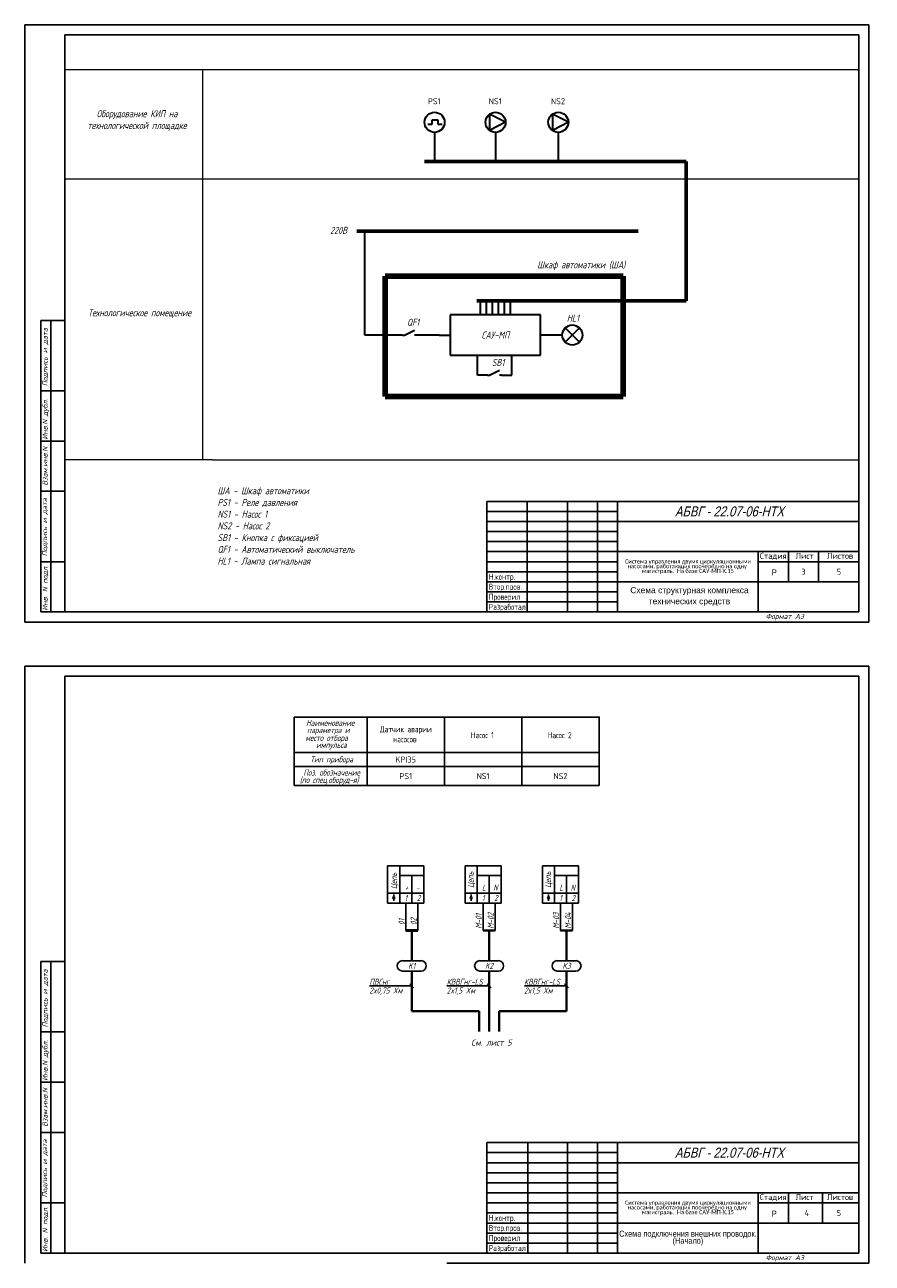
# Model space of a CAD drawing. Header units: millimetres. Extents: x 2234 to 2655, y 986 to 2918.
# Tile 2 of 4: x 2234 to 2655, y 1323 to 1939. Entities that reach past the tile are written whole.
import ezdxf
from ezdxf.enums import TextEntityAlignment as Align

# ---------------------------------------------------------------- set-up
doc = ezdxf.new("R2010")
doc.units = ezdxf.units.MM
for name, color, linetype in [('_FORMAT OSNOVNAJA', 1, 'Continuous'), ('_TABLITSA OSNOVNAJA', 3, 'Continuous'), ('_TABLITSA TONKAJA', 2, 'Continuous'), ('Размеры', 3, 'Continuous'), ('Текст', 7, 'Continuous'), ('Форматка', 4, 'Continuous')]:
    doc.layers.add(name, color=color, linetype=linetype)
doc.layers.add('Слой1', color=10, linetype='Continuous', lineweight=200, plot=False)
doc.styles.add('35', font='romans.shx', dxfattribs={"width": 0.7, "oblique": 15, "height": 3.5})
doc.styles.add('Arial', font='arial.ttf')
doc.styles.add('Romans8', font='romans8.shx', dxfattribs={"width": 0.8, "height": 3})
doc.styles.add('style3', font='simplex.shx', dxfattribs={"height": 3})
doc.styles.add('style4', font='romans.shx', dxfattribs={"width": 0.7, "height": 3})
doc.styles.add('ДЛЯ текста', font='GOST_AU.ttf', dxfattribs={"oblique": 15, "height": 3.5})

msp = doc.modelspace()

# ---------------------------------------------------------------- linework, layer by layer
for p, q in [((2253.75, 1933.86), (2253.75, 1646.86)), ((2367.81, 1593.44), (2367.81, 1594.55)), ((2367.81, 1594.55), (2404.08, 1594.55)), ((2404.08, 1576.96), (2367.81, 1576.96)), ((2404.08, 1576.96), (2404.08, 1560.48)), ((2442.59, 1576.96), (2442.59, 1560.48)), ((2481.09, 1576.96), (2481.09, 1560.48)), ((2519.6, 1576.96), (2519.6, 1560.48)), ((2367.81, 1569.99), (2519.6, 1569.99)), ((2367.81, 1560.48), (2404.08, 1560.48)), ((2404.08, 1560.48), (2442.59, 1560.48)), ((2442.59, 1560.48), (2481.09, 1560.48)), ((2481.09, 1560.48), (2519.6, 1560.48)), ((2430.98, 1473.44), (2421.7, 1473.44)), ((2469.49, 1473.44), (2460.2, 1473.44)), ((2507.99, 1473.44), (2498.71, 1473.44)), ((2425.36, 1461.9), (2427.27, 1459.93)), ((2463.86, 1461.9), (2465.78, 1459.93)), ((2502.37, 1461.9), (2504.28, 1459.93))]:
    msp.add_line(p, q)
at = {"lineweight": 15}
for p, q in [((2648.75, 1916.43), (2253.75, 1916.43)), ((2322.2, 1916.43), (2322.2, 1862.01)), ((2648.75, 1862.01), (2253.75, 1862.01)), ((2322.2, 1862.01), (2322.2, 1722.46)), ((2327.15, 1722.46), (2253.75, 1722.46)), ((2327.15, 1722.46), (2648.75, 1722.46))]:
    msp.add_line(p, q, dxfattribs=at)
at = {"lineweight": 30}
for p, q in [((2436.48, 1889.43), (2436.48, 1891.53)), ((2436.48, 1891.53), (2439.28, 1891.53)), ((2439.28, 1891.53), (2439.28, 1889.43)), ((2434.38, 1889.43), (2436.48, 1889.43)), ((2437.69, 1885.36), (2437.69, 1870.89)), ((2439.28, 1889.43), (2441.38, 1889.43)), ((2468.02, 1885.36), (2468.02, 1870.89)), ((2499.26, 1885.36), (2499.26, 1870.89)), ((2403.03, 1784.57), (2403.03, 1836.21)), ((2460.52, 1794.57), (2460.52, 1801.57)), ((2463.52, 1794.57), (2463.52, 1801.57)), ((2466.52, 1794.57), (2466.52, 1801.57)), ((2469.52, 1794.57), (2469.52, 1801.57)), ((2472.52, 1794.57), (2472.52, 1801.57)), ((2475.52, 1794.57), (2475.52, 1801.57)), ((2445.45, 1794.57), (2445.45, 1774.57)), ((2490.45, 1794.57), (2445.45, 1794.57)), ((2490.45, 1774.57), (2490.45, 1794.57)), ((2509.78, 1781.04), (2502.71, 1788.11)), ((2502.71, 1781.04), (2509.78, 1788.11)), ((2408.03, 1784.57), (2403.03, 1784.57)), ((2413.03, 1784.57), (2408.03, 1784.57)), ((2421.73, 1784.57), (2413.03, 1784.57)), ((2439.9, 1784.57), (2428.73, 1784.57)), ((2439.9, 1784.57), (2445.45, 1784.57)), ((2501.24, 1784.57), (2490.45, 1784.57)), ((2445.45, 1774.57), (2490.45, 1774.57)), ((2459.06, 1764.57), (2459.06, 1774.57)), ((2476.06, 1764.57), (2476.06, 1774.57)), ((2464.06, 1764.57), (2459.06, 1764.57)), ((2471.06, 1764.57), (2476.06, 1764.57))]:
    msp.add_line(p, q, dxfattribs=at)
at = {"color": 7, "lineweight": 30, "ltscale": 10}
for p, q in [((2473.02, 1890.36), (2465.08, 1894.41)), ((2465.08, 1894.41), (2465.08, 1886.32)), ((2504.26, 1890.36), (2496.32, 1894.41)), ((2496.32, 1894.41), (2496.32, 1886.32)), ((2473.02, 1890.36), (2465.08, 1886.32)), ((2504.26, 1890.36), (2496.32, 1886.32))]:
    msp.add_line(p, q, dxfattribs=at)
at = {"lineweight": 60}
for p, q in [((2432.62, 1870.89), (2504.56, 1870.89)), ((2562.92, 1870.89), (2503.87, 1870.89)), ((2562.92, 1801.57), (2562.92, 1870.89)), ((2398.92, 1836.21), (2538.95, 1836.21)), ((2458.72, 1801.57), (2478.46, 1801.57)), ((2478.46, 1801.57), (2562.92, 1801.57))]:
    msp.add_line(p, q, dxfattribs=at)
at = {"lineweight": 100}
for p, q in [((2413.03, 1753.96), (2413.03, 1813.89)), ((2531.48, 1813.89), (2413.03, 1813.89)), ((2531.48, 1813.89), (2531.48, 1753.96)), ((2531.48, 1753.96), (2413.03, 1753.96))]:
    msp.add_line(p, q, dxfattribs=at)
at = {"color": 0, "lineweight": 30}
for p, q in [((2422.73, 1784.57), (2427.73, 1787.07)), ((2421.73, 1784.57), (2422.73, 1784.57)), ((2428.73, 1784.57), (2427.73, 1784.57)), ((2464.06, 1764.57), (2465.06, 1764.57)), ((2465.06, 1764.57), (2470.06, 1767.07)), ((2471.06, 1764.57), (2470.06, 1764.57))]:
    msp.add_line(p, q, dxfattribs=at)
at = {"color": 7}
for p, q in [((2367.81, 1593.44), (2367.81, 1560.48)), ((2404.08, 1593.44), (2404.08, 1560.48)), ((2414.34, 1520.57), (2414.34, 1502.07)), ((2414.34, 1520.57), (2432.34, 1520.57)), ((2420.34, 1520.57), (2420.34, 1502.07)), ((2420.34, 1515.72), (2432.34, 1515.72)), ((2426.34, 1515.72), (2426.34, 1502.07)), ((2432.34, 1515.72), (2432.34, 1502.07)), ((2452.84, 1520.57), (2452.84, 1502.07)), ((2452.84, 1520.57), (2470.84, 1520.57)), ((2458.84, 1520.57), (2458.84, 1502.07)), ((2458.84, 1515.72), (2470.84, 1515.72)), ((2464.84, 1515.72), (2464.84, 1502.07)), ((2470.84, 1515.72), (2470.84, 1502.07)), ((2491.35, 1520.57), (2491.35, 1502.07)), ((2491.35, 1520.57), (2509.35, 1520.57)), ((2497.35, 1520.57), (2497.35, 1502.07)), ((2497.35, 1515.72), (2509.35, 1515.72)), ((2503.35, 1515.72), (2503.35, 1502.07)), ((2509.35, 1515.72), (2509.35, 1502.07)), ((2414.34, 1507.07), (2432.34, 1507.07)), ((2417.38, 1505.17), (2417.38, 1506.29)), ((2417.38, 1503.14), (2417.38, 1504.26)), ((2420.34, 1502.07), (2420.34, 1507.07)), ((2452.84, 1507.07), (2470.84, 1507.07)), ((2455.89, 1505.17), (2455.89, 1506.29)), ((2455.89, 1503.14), (2455.89, 1504.26)), ((2458.84, 1502.07), (2458.84, 1507.07)), ((2491.35, 1507.07), (2509.35, 1507.07)), ((2494.39, 1505.17), (2494.39, 1506.29)), ((2494.39, 1503.14), (2494.39, 1504.26)), ((2497.35, 1502.07), (2497.35, 1507.07)), ((2414.34, 1502.07), (2432.34, 1502.07)), ((2423.34, 1502.07), (2423.34, 1488.44)), ((2429.34, 1502.07), (2429.34, 1488.44)), ((2452.84, 1502.07), (2470.84, 1502.07)), ((2461.84, 1502.07), (2461.84, 1488.44)), ((2467.85, 1502.07), (2467.85, 1488.44)), ((2491.35, 1502.07), (2509.35, 1502.07)), ((2500.35, 1502.07), (2500.35, 1488.44)), ((2506.35, 1502.07), (2506.35, 1488.44)), ((2421.67, 1468.27), (2430.96, 1468.27)), ((2460.18, 1468.27), (2469.46, 1468.27)), ((2498.68, 1468.27), (2507.97, 1468.27))]:
    msp.add_line(p, q, dxfattribs=at)
at = {"color": 7, "lineweight": 50}
msp.add_line((2423.34, 1488.44), (2429.34, 1488.44), dxfattribs=at)
at = {"lineweight": 40}
for p, q in [((2426.34, 1488.44), (2426.34, 1473.44)), ((2464.84, 1488.44), (2464.84, 1473.44)), ((2503.35, 1488.44), (2503.35, 1473.44)), ((2426.31, 1468.27), (2426.31, 1448.27)), ((2464.82, 1468.27), (2464.82, 1448.27)), ((2503.33, 1468.27), (2503.33, 1448.27)), ((2459.82, 1448.27), (2426.31, 1448.27)), ((2459.82, 1448.27), (2459.82, 1438.27)), ((2464.82, 1448.27), (2464.82, 1438.27)), ((2469.82, 1448.27), (2503.33, 1448.27)), ((2469.82, 1448.27), (2469.82, 1438.27))]:
    msp.add_line(p, q, dxfattribs=at)
at = {"color": 7, "lineweight": 40}
for p, q in [((2461.84, 1488.44), (2467.85, 1488.44)), ((2500.35, 1488.44), (2506.35, 1488.44))]:
    msp.add_line(p, q, dxfattribs=at)
at = {"color": 7, "linetype": 'Continuous'}
for p, q in [((2426.31, 1460.92), (2405.35, 1460.92)), ((2464.82, 1460.92), (2443.86, 1460.92)), ((2503.33, 1460.92), (2482.37, 1460.92))]:
    msp.add_line(p, q, dxfattribs=at)
for points in [[(2404.08, 1594.55), (2442.59, 1594.55), (2442.59, 1576.96), (2404.08, 1576.96)], [(2442.59, 1594.55), (2481.09, 1594.55), (2481.09, 1576.96), (2442.59, 1576.96)], [(2481.09, 1594.55), (2519.6, 1594.55), (2519.6, 1576.96), (2481.09, 1576.96)]]:
    msp.add_lwpolyline(points, close=True)
at = {"color": 7, "lineweight": 30, "ltscale": 10}
for centre in [(2437.69, 1890.36), (2468.02, 1890.36), (2499.26, 1890.36)]:
    msp.add_circle(centre, 5, dxfattribs=at)
at = {"lineweight": 30, "ltscale": 10}
msp.add_circle((2506.24, 1784.57), 5, dxfattribs=at)
at = {"color": 7}
for centre in [(2417.38, 1504.72), (2455.89, 1504.72), (2494.39, 1504.72)]:
    msp.add_circle(centre, 0.452, dxfattribs=at)
for centre, start, end in [((2421.7, 1470.86), 90, 269.45154), ((2430.96, 1470.86), 270, 89.45154), ((2460.2, 1470.86), 90, 269.45154), ((2469.46, 1470.86), 270, 89.45154), ((2498.71, 1470.86), 90, 269.45154), ((2507.97, 1470.86), 270, 89.45154)]:
    msp.add_arc(centre, 2.59, start, end, dxfattribs=at)
at = {"layer": '_FORMAT OSNOVNAJA', "color": 7}
for p, q in [((2463.75, 1701.86), (2463.75, 1646.86)), ((2648.75, 1701.86), (2463.75, 1701.86))]:
    msp.add_line(p, q, dxfattribs=at)
at = {"layer": '_TABLITSA OSNOVNAJA', "color": 7}
for p, q in [((2483.75, 1701.86), (2483.75, 1646.86)), ((2503.75, 1646.86), (2503.75, 1701.86)), ((2518.75, 1701.86), (2518.75, 1646.86)), ((2528.75, 1646.86), (2528.75, 1701.86)), ((2648.75, 1691.86), (2528.75, 1691.86)), ((2528.75, 1676.86), (2648.75, 1676.86)), ((2598.75, 1676.86), (2598.75, 1646.86)), ((2613.75, 1661.86), (2613.75, 1676.86)), ((2628.75, 1676.86), (2628.75, 1661.86)), ((2598.75, 1671.86), (2648.75, 1671.86)), ((2648.75, 1661.86), (2528.75, 1661.86))]:
    msp.add_line(p, q, dxfattribs=at)
at = {"layer": '_TABLITSA TONKAJA', "color": 7}
for p, q in [((2463.75, 1696.86), (2528.75, 1696.86)), ((2463.75, 1691.86), (2528.75, 1691.86)), ((2528.75, 1686.86), (2463.75, 1686.86)), ((2528.75, 1686.86), (2463.75, 1686.86)), ((2463.75, 1681.86), (2528.75, 1681.86)), ((2463.75, 1681.86), (2528.75, 1681.86)), ((2463.75, 1676.86), (2528.75, 1676.86)), ((2463.75, 1676.86), (2528.75, 1676.86)), ((2528.75, 1671.86), (2463.75, 1671.86)), ((2528.75, 1671.86), (2463.75, 1671.86)), ((2463.75, 1666.86), (2528.75, 1666.86)), ((2463.75, 1666.86), (2528.75, 1666.86)), ((2528.75, 1661.86), (2463.75, 1661.86)), ((2528.75, 1661.86), (2463.75, 1661.86)), ((2528.75, 1656.86), (2463.75, 1656.86)), ((2528.75, 1656.86), (2463.75, 1656.86)), ((2463.75, 1651.86), (2528.75, 1651.86)), ((2463.75, 1651.86), (2528.75, 1651.86))]:
    msp.add_line(p, q, dxfattribs=at)
at = {"layer": 'Размеры', "color": 7}
for p, q in [((2432.34, 1515.72), (2432.34, 1520.57)), ((2470.84, 1515.72), (2470.84, 1520.57)), ((2509.35, 1515.72), (2509.35, 1520.57))]:
    msp.add_line(p, q, dxfattribs=at)
at = {"layer": 'Слой1', "color": 7, "lineweight": -3}
for p, q in [((2233.75, 1938.86), (2233.75, 1641.86)), ((2233.75, 1938.86), (2233.75, 1641.86)), ((2653.75, 1938.86), (2653.75, 1641.86)), ((2653.75, 1938.86), (2653.75, 1641.86)), ((2653.75, 1938.86), (2653.75, 1641.86)), ((2653.75, 1938.86), (2653.75, 1641.86)), ((2653.75, 1938.86), (2653.75, 1641.86)), ((2233.75, 1619.98), (2233.75, 1322.98)), ((2233.75, 1619.98), (2233.75, 1322.98)), ((2653.75, 1619.98), (2653.75, 1322.98)), ((2653.75, 1619.98), (2653.75, 1322.98)), ((2653.75, 1619.98), (2653.75, 1322.98)), ((2653.75, 1619.98), (2653.75, 1322.98)), ((2653.75, 1619.98), (2653.75, 1322.98))]:
    msp.add_line(p, q, dxfattribs=at)
at = {"layer": 'Слой1', "color": 7, "linetype": 'ByBlock', "lineweight": -3, "ltscale": 0.4}
for p, q in [((2233.75, 1938.86), (2443.75, 1938.86)), ((2439.22, 1938.86), (2653.75, 1938.86)), ((2233.75, 1641.86), (2653.75, 1641.86)), ((2233.75, 1641.86), (2443.75, 1641.86)), ((2233.75, 1641.86), (2443.75, 1641.86)), ((2233.75, 1619.98), (2443.75, 1619.98)), ((2443.75, 1619.98), (2653.75, 1619.98)), ((2443.75, 1322.98), (2653.75, 1322.98)), ((2443.75, 1322.98), (2653.75, 1322.98)), ((2443.75, 1322.98), (2653.75, 1322.98))]:
    msp.add_line(p, q, dxfattribs=at)
at = {"layer": 'Форматка', "color": 7, "lineweight": -3}
for p, q in [((2253.75, 1933.86), (2648.75, 1933.86)), ((2648.75, 1933.86), (2648.75, 1646.86)), ((2253.75, 1791.86), (2241.75, 1791.86)), ((2241.75, 1646.86), (2241.75, 1791.86)), ((2246.75, 1646.86), (2246.75, 1791.86)), ((2253.75, 1756.86), (2241.75, 1756.86)), ((2253.75, 1731.86), (2241.75, 1731.86)), ((2253.75, 1706.86), (2241.75, 1706.86)), ((2253.75, 1671.86), (2241.75, 1671.86)), ((2648.75, 1646.86), (2241.75, 1646.86)), ((2253.75, 1327.98), (2253.75, 1614.98)), ((2253.75, 1614.98), (2648.75, 1614.98)), ((2648.75, 1614.98), (2648.75, 1327.98)), ((2253.75, 1472.98), (2241.75, 1472.98)), ((2241.75, 1327.98), (2241.75, 1472.98)), ((2246.75, 1327.98), (2246.75, 1472.98)), ((2253.75, 1437.98), (2241.75, 1437.98)), ((2253.75, 1412.98), (2241.75, 1412.98)), ((2253.75, 1387.98), (2241.75, 1387.98)), ((2648.75, 1382.98), (2463.75, 1382.98)), ((2463.75, 1382.98), (2463.75, 1327.98)), ((2484.13, 1382.98), (2484.13, 1327.98)), ((2503.75, 1382.98), (2503.75, 1327.98)), ((2518.75, 1382.98), (2518.75, 1327.98)), ((2528.75, 1382.98), (2528.75, 1327.98)), ((2528.75, 1377.98), (2463.75, 1377.98)), ((2528.75, 1372.98), (2463.75, 1372.98)), ((2528.75, 1367.98), (2463.75, 1367.98)), ((2528.75, 1372.98), (2648.75, 1372.98)), ((2528.75, 1362.98), (2463.75, 1362.98)), ((2528.75, 1357.98), (2463.75, 1357.98)), ((2528.75, 1357.98), (2648.75, 1357.98)), ((2598.75, 1357.98), (2598.75, 1327.98)), ((2613.75, 1357.98), (2613.75, 1342.98)), ((2630.75, 1357.98), (2630.75, 1342.98)), ((2253.75, 1352.98), (2241.75, 1352.98)), ((2528.75, 1352.98), (2463.75, 1352.98)), ((2648.75, 1352.98), (2598.75, 1352.98)), ((2528.75, 1347.98), (2463.75, 1347.98)), ((2528.75, 1342.98), (2463.75, 1342.98)), ((2528.75, 1342.98), (2648.75, 1342.98)), ((2528.75, 1337.98), (2463.75, 1337.98)), ((2528.75, 1332.98), (2463.75, 1332.98)), ((2648.75, 1327.98), (2241.75, 1327.98))]:
    msp.add_line(p, q, dxfattribs=at)

# ---------------------------------------------------------------- texts
at = {"lineweight": -3, "style": 'Arial', "oblique": 15, "width": 0.8}
for p in [(2611.51, 1696.85), (2611.51, 1377.97)]:
    msp.add_text('АБВГ - 22.07-06-НТХ', height=5, dxfattribs=at).set_placement(p, align=Align.MIDDLE_RIGHT)
at = {"color": 7, "style": 'Arial', "width": 0.8}
for p in [(2605.52, 1664.99), (2605.52, 1346.11)]:
    msp.add_text('Р', height=3, dxfattribs=at).set_placement(p)
at = {"color": 7, "oblique": 15}
for s, style, width, p in [('Наименование', 'style4', 0.7, (2373.73, 1590.18)), ('место отбора', 'style4', 0.7, (2373.38, 1582.69)), ('параметра и', 'style4', 0.7, (2374.23, 1586.6)), ('импульса', 'style4', 0.7, (2378.73, 1579.2)), ('Тип прибора', 'style4', 0.7, (2375.84, 1572.04)), ('(по спец.оборуд-я)', 'style4', 0.7, (2370.61, 1561.8)), ('Поз. обозначение', 'style4', 0.7, (2372.39, 1565.48)), ('+', 'style3', 0.669676, (2422.81, 1508.3)), ('-', 'style3', 0.669676, (2428.4, 1508.3)), ('L', 'style3', 0.669676, (2461.31, 1508.3)), ('N', 'style3', 0.669676, (2466.9, 1508.3)), ('L', 'style3', 0.669676, (2499.82, 1508.3)), ('N', 'style3', 0.669676, (2505.41, 1508.3)), ('1', 'style3', 0.669676, (2422.75, 1503.09)), ('2', 'style3', 0.669676, (2428.86, 1503.09)), ('1', 'style3', 0.669676, (2461.26, 1503.09)), ('2', 'style3', 0.669676, (2467.37, 1503.09)), ('1', 'style3', 0.669676, (2499.76, 1503.09)), ('2', 'style3', 0.669676, (2505.87, 1503.09))]:
    msp.add_text(s, height=3, dxfattribs=dict(at, style=style, width=width)).set_placement(p)
at = {"color": 7, "style": 'style4', "oblique": 15}
for s, width, p in [('Цепь', 0.7, (2418.95, 1509.04)), ('Цепь', 0.7, (2457.12, 1509.65)), ('Цепь', 0.7, (2495.62, 1509.65)), ('01', 0.700428, (2422.75, 1491.11)), ('02', 0.700428, (2428.76, 1491.11)), ('M-01', 0.700428, (2461.11, 1489.32)), ('M-02', 0.700428, (2467.11, 1489.32)), ('M-03', 0.700428, (2499.61, 1489.32)), ('M-04', 0.700428, (2505.62, 1489.32))]:
    msp.add_text(s, height=3, rotation=90, dxfattribs=dict(at, width=width)).set_placement(p)
for s, width, p in [('K1', 0.7, (2426.33, 1470.86)), ('K2', 0.7, (2464.83, 1470.86)), ('K3', 0.7, (2503.34, 1470.86)), ('См. лист 5', 0.8, (2465.96, 1432.71))]:
    msp.add_text(s, height=3, dxfattribs=dict(at, width=width)).set_placement(p, align=Align.MIDDLE_CENTER)
at = {"color": 0, "style": 'style3', "oblique": 15, "width": 0.7}
for s, p in [('2x0,75 Xм', (2405.25, 1457.11)), ('ПВСнг', (2405.25, 1461.44)), ('2x1,5 Xм', (2443.75, 1457.11)), ('КВВГнг-LS', (2443.75, 1461.44)), ('2x1,5 Xм', (2482.26, 1457.11)), ('КВВГнг-LS', (2482.26, 1461.44))]:
    msp.add_text(s, height=3, dxfattribs=at).set_placement(p)
at = {"color": 7, "linetype": 'Continuous', "char_height": 3.5, "attachment_point": 5, "style": 'ДЛЯ текста'}
for s, insert, width in [('\\A1;Оборудование КИП на технологической площадке', (2289.62, 1891.24), 54.1238), ('\\A1;220В', (2389.92, 1836.64), 28.0293), ('\\A1;Технологическое помещение', (2290.87, 1795.19), 80.1554), ('\\A1;QF1', (2426.97, 1790.91), 7.5321), ('\\A1;SB1', (2469.29, 1770.91), 7.5321)]:
    msp.add_mtext(s, dxfattribs=dict(at, insert=insert, width=width))
at = {"color": 7, "linetype": 'Continuous', "lineweight": 30, "char_height": 3.5, "style": 'ДЛЯ текста'}
for s, insert, width, attachment_point in [('\\A1;Шкаф автоматики (ША)', (2510.67, 1819.04), 60.5308, 5), ('\\A1;HL1', (2506.52, 1792.97), 27.4144, 5), ('\\A1;САУ-МП', (2467.95, 1784.57), 45, 5), ('\\A1;ША - Шкаф автоматики\\PPS1 - Реле давления\\PNS1 - Насос 1 \\PNS2 - Насос 2\\PSB1 - Кнопка с фиксацией\\PQF1 - Автоматический выключатель\\PHL1 - Лампа сигнальная', (2329.68, 1689.66), 151.3185, 4)]:
    msp.add_mtext(s, dxfattribs=dict(at, insert=insert, width=width, attachment_point=attachment_point))
at = {"char_height": 2.2, "width": 70, "attachment_point": 5, "line_spacing_factor": 0.7, "style": 'Arial'}
for insert in [(2563.75, 1669.36), (2563.75, 1350.48)]:
    msp.add_mtext('{\\fCalibri|b0|i0|c204|p34;\\H0.91667x;Система управления двумя циркуляционными насосами, работающих поочерёдно на одну \\H1.8129x; \\H0.5516x;магистраль.  На базе САУ-МП-Х.15\\H1.8958x; }', dxfattribs=dict(at, insert=insert))
at = {"char_height": 3, "attachment_point": 1, "style": 'style4'}
for s, heights, insert in [('\\pi6.4029;Датчик аварии \\P\\pi13.003;насосов', [9.77], (2404.08, 1590.05)), ('\\pi13.153;Насос 1', [0], (2442.59, 1587.09)), ('\\pi12.853;Насос 2', [0], (2481.09, 1587.09))]:
    msp.add_mtext_dynamic_manual_height_columns(s, width=38.5057, gutter_width=15, heights=heights, dxfattribs=dict(at, insert=insert))
at = {"color": 7, "insert": (2563.75, 1335.48), "char_height": 3, "width": 70, "attachment_point": 5, "line_spacing_factor": 0.7, "style": 'Arial'}
msp.add_mtext('\\pt24;{\\W0.8;Схема подключения внешних проводок. (Начало)}', dxfattribs=at)
at = {"layer": 'Текст', "color": 7, "lineweight": 30, "ltscale": 6.666667, "char_height": 3, "width": 11.3228, "attachment_point": 5, "style": 'Romans8'}
for s, insert in [('PS1', (2437.53, 1900.83)), ('NS1', (2467.86, 1900.83)), ('NS2', (2499.1, 1900.83))]:
    msp.add_mtext(s, dxfattribs=dict(at, insert=insert))
at = {"layer": 'Текст', "color": 7, "ltscale": 6.666667, "char_height": 3, "style": 'Romans8'}
for s, insert, width, attachment_point in [('Стадия', (2606.25, 1676.26), 15, 2), ('\\pi3.55;Лист', (2613.75, 1676.26), 15, 1), ('\\pi4.1499;Листов', (2628.75, 1676.26), 20, 1), ('Стадия', (2606.25, 1357.38), 15, 2), ('\\pi3.55;Лист', (2613.75, 1357.38), 15, 1), ('\\pi4.1499;Листов', (2628.75, 1357.38), 20, 1)]:
    msp.add_mtext(s, dxfattribs=dict(at, insert=insert, width=width, attachment_point=attachment_point))
at = {"layer": 'Текст', "color": 7, "char_height": 3, "width": 21.4279, "attachment_point": 1, "style": 'Romans8'}
for insert in [(2464.7, 1680.9), (2464.7, 1362.03)]:
    msp.add_mtext('{\\W0.7;\\P\\P\\PН.контр.   \\PВтор.пров.\\PПроверил\\PРазработал}', dxfattribs=dict(at, insert=insert))
at = {"layer": 'Текст', "color": 7, "ltscale": 100, "char_height": 3, "attachment_point": 5, "style": 'Romans8'}
for s, insert, width in [('\\A1;3', (2621.25, 1666.86), 15), ('\\A1;5', (2638.88, 1666.86), 19.7446), ('\\A1;4', (2622.98, 1347.98), 19.7446), ('\\A1;5', (2638.88, 1347.98), 19.7446)]:
    msp.add_mtext(s, dxfattribs=dict(at, insert=insert, width=width))
at = {"layer": 'Текст', "color": 0, "char_height": 3, "width": 38.5057, "attachment_point": 5, "line_spacing_factor": 0.9, "style": 'Romans8'}
for s, insert in [('\\A1;KPI35', (2423.34, 1573.47)), ('\\A1;PS1', (2423.34, 1565.23)), ('\\A1;NS1', (2461.84, 1565.23)), ('\\A1;NS2', (2500.35, 1565.23))]:
    msp.add_mtext(s, dxfattribs=dict(at, insert=insert))
at = {"layer": 'Форматка', "color": 7, "lineweight": -3, "style": '35', "oblique": 15, "width": 0.9}
for s, p in [('Подпись и дата', (2245.09, 1759.11)), ('Инв.N дубл.', (2245.09, 1732.57)), ('Взам.инв.N', (2245.09, 1709.69)), ('Подпись и дата', (2244.89, 1674.53)), ('Инв. N подл.', (2245.09, 1647.5)), ('Подпись и дата', (2245.09, 1440.23)), ('Инв.N дубл.', (2245.09, 1413.69)), ('Взам.инв.N', (2245.09, 1390.81)), ('Подпись и дата', (2244.89, 1355.66)), ('Инв. N подл.', (2245.09, 1328.62))]:
    msp.add_text(s, height=2.5, rotation=90, dxfattribs=at).set_placement(p)
at = {"layer": 'Форматка', "color": 7, "lineweight": -3, "style": 'Arial'}
for s, p in [('Схема структурная комплекса', (2564.52, 1657.7)), ('технических средств', (2564.52, 1652.2))]:
    msp.add_text(s, height=3, dxfattribs=at).set_placement(p, align=Align.MIDDLE_CENTER)
at = {"layer": 'Форматка', "color": 7, "lineweight": -3, "style": '35', "oblique": 15}
for p in [(2602.46, 1643.4), (2602.46, 1324.52)]:
    msp.add_text('Формат А3', height=2.5, dxfattribs=at).set_placement(p)

doc.saveas('drawing.dxf')
